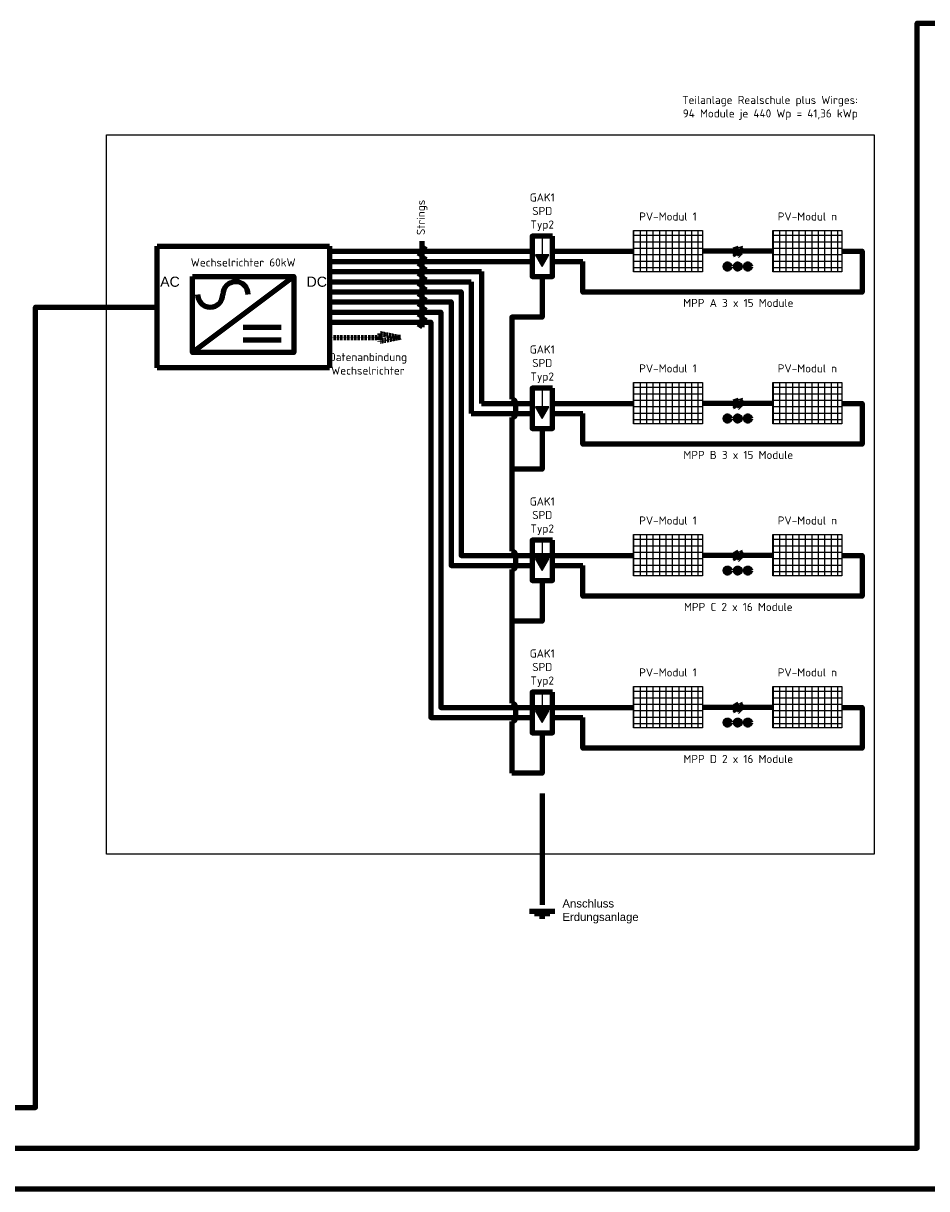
# Model space of a CAD drawing. Header units: millimetres. Extents: x -93000 to 141125, y 0 to 39239.
# Tile 4 of 9: x -62649 to -51509, y 22500 to 36875. Entities that reach past the tile are written whole.
import ezdxf

# ---------------------------------------------------------------- set-up
doc = ezdxf.new("R2010")
doc.units = ezdxf.units.MM
doc.set_wipeout_variables(frame=1)
doc.linetypes.add('GESTRICHELT2', pattern=[0.375, 0.25, -0.125])
for name, color, linetype in [('E_Abdeckung', 255, 'Continuous'), ('E_Blitzschutztechnik', 4, 'Continuous'), ('E_IT-TK', 173, 'Continuous'), ('E_Leitung_DC-Kabel_6mm2', 1, 'Continuous'), ('E_Leitung_Potentialausgleich', 4, 'Continuous'), ('E_Leitung_Wechselspannung', 5, 'Continuous'), ('E_N_PV-Anlage', 6, 'Continuous'), ('E_Starkstrom_Schwachstrom', 1, 'Continuous'), ('E_Text', 7, 'Continuous')]:
    doc.layers.add(name, color=color, linetype=linetype)
doc.styles.add('E_Starkstrom_Schwachstrom', font='arial.ttf')
doc.styles.get("Standard").update_dxf_attribs({"font": 'isocpeur.ttf'})

# ---------------------------------------------------------------- blocks, each defined once
blk = doc.blocks.new('PV_Wechselrichter')
at = {"layer": 'E_Starkstrom_Schwachstrom', "lineweight": 100}
blk.add_lwpolyline([(-500, 0), (500, 0), (500, -750), (-500, -750)], close=True, dxfattribs=at)
for points in [[(-500, -750), (500, 0)], [(0, -500), (375, -500)], [(0, -625), (375, -625)]]:
    blk.add_lwpolyline(points, dxfattribs=at)
for centre, start, end in [((-75, -175), 0, 180), ((-325, -175), 180, 0)]:
    blk.add_arc(centre, 125, start, end, dxfattribs=at)
at = {"layer": 'E_Text', "color": 7, "linetype": 'Continuous', "char_height": 100, "style": 'E_Starkstrom_Schwachstrom'}
for s, insert, attachment_point in [('AC', (-625, 0), 3), ('DC', (625, 0), 1)]:
    blk.add_mtext(s, dxfattribs=dict(at, insert=insert, attachment_point=attachment_point))
blk = doc.blocks.new('Solarneu')
at = {"layer": 'E_N_PV-Anlage', "color": 3}
for p, q in [((0, 0), (1020, 0)), ((0, -1700), (0, 0)), ((1020, 0), (1020, -1700)), ((1020, -1700), (0, -1700))]:
    blk.add_line(p, q, dxfattribs=at)
at = {"layer": 'E_N_PV-Anlage'}
for p, q in [((0, -109), (1020, -109)), ((0, -268), (1020, -268)), ((124, 0), (124, -1700)), ((283, 0), (283, -1700)), ((442, 0), (442, -1700)), ((600, 0), (600, -1700)), ((759, 0), (759, -1700)), ((918, 0), (918, -1700)), ((0, -426), (1020, -426)), ((0, -585), (1020, -585)), ((0, -744), (1020, -744)), ((0, -903), (1020, -903)), ((0, -1061), (1020, -1061)), ((0, -1220), (1020, -1220)), ((0, -1379), (1020, -1379)), ((0, -1538), (1020, -1538)), ((0, -1696), (1020, -1696))]:
    blk.add_line(p, q, dxfattribs=at)
blk = doc.blocks.new('BZ_SPD_Typ2')
blk.add_wipeout([(-125, 250), (125, 250), (125, -250), (-125, -250)]).dxf.layer = 'E_Abdeckung'
at = {"layer": 'E_Blitzschutztechnik'}
h = blk.add_hatch(color=256, dxfattribs=at)
h.dxf.hatch_style = 1
h.paths.add_polyline_path([(83, 19), (-83, 19), (0, -125)])
for p, q in [((0, 250), (0, 19)), ((0, -125), (-83, 19)), ((-83, 19), (83, 19)), ((0, -125), (83, 19))]:
    blk.add_line(p, q, dxfattribs=at)
at = {"layer": 'E_Blitzschutztechnik', "lineweight": 100}
blk.add_lwpolyline([(-125, 250), (125, 250), (125, -250), (-125, -250)], close=True, dxfattribs=at)

msp = doc.modelspace()

# ---------------------------------------------------------------- hatches: boundary and pattern name
at = {"layer": 'E_IT-TK', "linetype": 'GESTRICHELT2', "lineweight": 100, "ltscale": 10}
h = msp.add_hatch(color=256, dxfattribs=at)
h.dxf.hatch_style = 1
h.paths.add_polyline_path([(-58000, 33000), (-58250, 33050), (-58250, 33000), (-58250, 32950)])
at = {"layer": 'E_Starkstrom_Schwachstrom', "lineweight": 100}
h = msp.add_hatch(color=256, dxfattribs=at)
h.dxf.hatch_style = 1
h.paths.add_polyline_path([(-53746, 33875, 1), (-53684, 33875, 1)])
h.paths.add_polyline_path([(-53871, 33875, 1), (-53809, 33875, 1)])
h.paths.add_polyline_path([(-53996, 33875, 1), (-53934, 33875, 1)])
h = msp.add_hatch(color=256, dxfattribs=at)
h.dxf.hatch_style = 1
h.paths.add_polyline_path([(-53746, 32000, 1), (-53684, 32000, 1)])
h.paths.add_polyline_path([(-53871, 32000, 1), (-53809, 32000, 1)])
h.paths.add_polyline_path([(-53996, 32000, 1), (-53934, 32000, 1)])
h = msp.add_hatch(color=256, dxfattribs=at)
h.dxf.hatch_style = 1
h.paths.add_polyline_path([(-53746, 30125, 1), (-53684, 30125, 1)])
h.paths.add_polyline_path([(-53871, 30125, 1), (-53809, 30125, 1)])
h.paths.add_polyline_path([(-53996, 30125, 1), (-53934, 30125, 1)])
h = msp.add_hatch(color=256, dxfattribs=at)
h.dxf.hatch_style = 1
h.paths.add_polyline_path([(-53746, 28250, 1), (-53684, 28250, 1)])
h.paths.add_polyline_path([(-53871, 28250, 1), (-53809, 28250, 1)])
h.paths.add_polyline_path([(-53996, 28250, 1), (-53934, 28250, 1)])

# ---------------------------------------------------------------- linework, layer by layer
at = {"layer": 'E_IT-TK', "linetype": 'GESTRICHELT2', "lineweight": 100, "ltscale": 10}
for p, q in [((-58875, 33000), (-58250, 33000)), ((-58250, 33000), (-58250, 33050)), ((-58250, 33050), (-58000, 33000)), ((-58000, 33000), (-58250, 32950)), ((-58250, 32950), (-58250, 33000))]:
    msp.add_line(p, q, dxfattribs=at)
at = {"layer": 'E_IT-TK', "linetype": 'GESTRICHELT2', "lineweight": 100, "ltscale": 50000}
msp.add_lwpolyline([(-61000, 34125), (-58875, 34125), (-58875, 32625), (-61000, 32625)], close=True, dxfattribs=at)
at = {"layer": 'E_Leitung_DC-Kabel_6mm2', "lineweight": 100}
for p, q in [((-57000, 33812), (-57000, 32187)), ((-57125, 33688), (-57125, 32062))]:
    msp.add_line(p, q, dxfattribs=at)
for points in [[(-58875, 34063), (-55125, 34063)], [(-58875, 33938), (-56375, 33938)], [(-56125, 33938), (-55750, 33938)], [(-52555, 34063), (-52305, 34063), (-52305, 33558), (-55750, 33558), (-55750, 33938)], [(-53868, 34063), (-54275, 34063)], [(-53405, 34063), (-53812, 34063)], [(-58875, 33812), (-57000, 33812)], [(-58875, 33688), (-57125, 33688)], [(-57125, 32062), (-56375, 32062)], [(-57000, 32187), (-55125, 32187)], [(-56125, 32187), (-55125, 32187)], [(-56125, 32062), (-55750, 32062)], [(-52555, 32187), (-52305, 32187), (-52305, 31683), (-55750, 31683), (-55750, 32062)], [(-53868, 32187), (-54275, 32187)], [(-53405, 32187), (-53812, 32187)], [(-56125, 30312), (-55125, 30312)], [(-56125, 30187), (-55750, 30187)], [(-52555, 30312), (-52305, 30312), (-52305, 29808), (-55750, 29808), (-55750, 30187)], [(-53868, 30312), (-54275, 30312)], [(-53405, 30312), (-53812, 30312)], [(-56125, 28437), (-55125, 28437)], [(-52555, 28437), (-52305, 28437), (-52305, 27933), (-55750, 27933), (-55750, 28312)], [(-53868, 28437), (-54275, 28437)], [(-53405, 28437), (-53812, 28437)], [(-56125, 28312), (-55750, 28312)]]:
    msp.add_lwpolyline(points, dxfattribs=at)
for points in [[(-53869, 34120), (-53862, 34081), (-53873, 34045), (-53862, 34006)], [(-53814, 34120), (-53806, 34081), (-53818, 34045), (-53807, 34006)], [(-53869, 32245), (-53862, 32206), (-53873, 32170), (-53862, 32131)], [(-53814, 32245), (-53806, 32206), (-53818, 32170), (-53807, 32131)], [(-53869, 30370), (-53862, 30331), (-53873, 30295), (-53862, 30256)], [(-53814, 30370), (-53806, 30331), (-53818, 30295), (-53807, 30256)], [(-53869, 28495), (-53862, 28456), (-53873, 28420), (-53862, 28381)], [(-53814, 28495), (-53806, 28456), (-53818, 28420), (-53807, 28381)]]:
    msp.add_spline(points, degree=3, dxfattribs=at)
at = {"layer": 'E_Leitung_Potentialausgleich', "lineweight": 100}
for points in [[(-56250, 33750), (-56250, 33250), (-56625, 33250), (-56625, 32238)], [(-56575, 32062), (-56575, 32187)], [(-56625, 32012), (-56625, 30362)], [(-56250, 31875), (-56250, 31375), (-56625, 31375)], [(-56575, 30187), (-56575, 30312)], [(-56625, 30137), (-56625, 28487)], [(-56250, 30000), (-56250, 29500), (-56625, 29500)], [(-56575, 28312), (-56575, 28437)], [(-56625, 28262), (-56625, 27625)], [(-56250, 28125), (-56250, 27625), (-56625, 27625)], [(-56250, 27375), (-56250, 26000)], [(-56094, 25920), (-56407, 25920)], [(-56157, 25889), (-56344, 25889)], [(-56219, 25857), (-56282, 25857)]]:
    msp.add_lwpolyline(points, dxfattribs=at)
for centre, start, end in [((-56625, 32187), 0, 90), ((-56625, 32062), 270, 0), ((-56625, 30312), 0, 90), ((-56625, 30187), 270, 0), ((-56625, 28437), 0, 90), ((-56625, 28312), 270, 0)]:
    msp.add_arc(centre, 50, start, end, dxfattribs=at)
at = {"layer": 'E_Leitung_Wechselspannung', "lineweight": 100}
msp.add_lwpolyline([(-81625, 23500), (-62500, 23500), (-62500, 33375), (-61000, 33375)], dxfattribs=at)
at = {"layer": 'E_Starkstrom_Schwachstrom', "color": 0}
msp.add_lwpolyline([(-61625, 35500), (-52155, 35500), (-52155, 26625), (-61625, 26625)], close=True, dxfattribs=at)
at = {"layer": 'E_Starkstrom_Schwachstrom', "lineweight": 100}
for centre in [(-53965, 33875), (-53840, 33875), (-53715, 33875), (-53965, 32000), (-53840, 32000), (-53715, 32000), (-53965, 30125), (-53840, 30125), (-53715, 30125), (-53965, 28250), (-53840, 28250), (-53715, 28250)]:
    msp.add_circle(centre, 31.2, dxfattribs=at)
at = {"layer": 'E_Text', "lineweight": 100}
for p, q in [((-57766, 33998), (-57691, 34127)), ((-57766, 33873), (-57691, 34002)), ((-57766, 33748), (-57691, 33877)), ((-57766, 33623), (-57691, 33752)), ((-57766, 33498), (-57691, 33627)), ((-57766, 33373), (-57691, 33502)), ((-57766, 33248), (-57691, 33377)), ((-57766, 33123), (-57691, 33252))]:
    msp.add_line(p, q, dxfattribs=at)
msp.add_lwpolyline([(-57729, 33125), (-57729, 34188)], dxfattribs=at)

# ---------------------------------------------------------------- block references
at = {"layer": 'E_N_PV-Anlage', "xscale": 0.5, "yscale": 0.5, "zscale": 0.5, "rotation": 270}
for p in [(-54275, 34318), (-52555, 34318), (-54275, 32443), (-52555, 32443), (-54275, 30568), (-52555, 30568), (-54275, 28693), (-52555, 28693)]:
    msp.add_blockref('Solarneu', p, dxfattribs=at)
at = {"layer": 'E_Starkstrom_Schwachstrom', "lineweight": 100, "xscale": 1.25, "yscale": 1.25, "zscale": 1.25}
msp.add_blockref('PV_Wechselrichter', (-59938, 33750), dxfattribs=at)

# ---------------------------------------------------------------- texts
at = {"layer": 'E_Blitzschutztechnik', "lineweight": 100, "char_height": 100, "attachment_point": 8}
for insert in [(-56250, 34313), (-56250, 32438), (-56250, 30563), (-56250, 28688)]:
    msp.add_mtext_dynamic_manual_height_columns('GAK1\\PSPD\\PTyp2', width=426.55, gutter_width=500, heights=[0], dxfattribs=dict(at, insert=insert))
at = {"layer": 'E_IT-TK', "insert": (-58400, 32675), "char_height": 100, "width": 490, "attachment_point": 5}
msp.add_mtext('Datenanbindung\\PWechselrichter', dxfattribs=at)
at = {"layer": 'E_Leitung_Potentialausgleich', "lineweight": 100, "insert": (-56001, 25920), "char_height": 100, "attachment_point": 4, "style": 'E_Starkstrom_Schwachstrom'}
msp.add_mtext('Anschluss\\PErdungsanlage', dxfattribs=at)
at = {"layer": 'E_Starkstrom_Schwachstrom', "lineweight": 100, "insert": (-59938, 33875), "char_height": 100, "attachment_point": 8}
msp.add_mtext('Wechselrichter 60kW', dxfattribs=at)
at = {"layer": 'E_Starkstrom_Schwachstrom', "char_height": 100, "attachment_point": 2}
for s, insert in [('MPP A 3 x 15 Module', (-53832, 33476)), ('MPP B 3 x 15 Module', (-53832, 31601)), ('MPP C 2 x 16 Module', (-53832, 29726)), ('MPP D 2 x 16 Module', (-53832, 27851))]:
    msp.add_mtext(s, dxfattribs=dict(at, insert=insert))
at = {"layer": 'E_Text', "char_height": 100}
for s, insert, attachment_point in [('Teilanlage Realschule plus Wirges:\\P94 Module je 440 Wp = 41,36 kWp', (-52358, 35980), 3), ('PV-Modul 1', (-54700, 34442), 8), ('PV-Modul n', (-52980, 34442), 8), ('PV-Modul 1', (-54700, 32568), 8), ('PV-Modul n', (-52980, 32568), 8), ('PV-Modul 1', (-54700, 30692), 8), ('PV-Modul n', (-52980, 30692), 8), ('PV-Modul 1', (-54700, 28818), 8), ('PV-Modul n', (-52980, 28818), 8)]:
    msp.add_mtext(s, dxfattribs=dict(at, insert=insert, attachment_point=attachment_point))
at = {"layer": 'E_Text', "lineweight": 100, "insert": (-57732, 34263), "char_height": 100, "attachment_point": 4, "rotation": 90}
msp.add_mtext('Strings', dxfattribs=at)

# ---------------------------------------------------------------- next in the draw order: block references
at = {"layer": 'E_Blitzschutztechnik', "lineweight": 100, "xscale": -1}
for p in [(-56250, 34000), (-56250, 32125), (-56250, 30250), (-56250, 28375)]:
    msp.add_blockref('BZ_SPD_Typ2', p, dxfattribs=at)

# ---------------------------------------------------------------- next in the draw order: linework, layer by layer
at = {"layer": 'E_Leitung_DC-Kabel_6mm2', "lineweight": 100}
for points in [[(-58875, 33563), (-57250, 33563), (-57250, 30312), (-55125, 30312)], [(-58875, 33438), (-57375, 33438), (-57375, 30187), (-56375, 30187)], [(-58875, 33313), (-57500, 33313), (-57500, 28437), (-55125, 28437)], [(-58875, 33188), (-57625, 33188), (-57625, 28312), (-56375, 28312)]]:
    msp.add_lwpolyline(points, dxfattribs=at)
at = {"layer": 'E_Leitung_Wechselspannung', "lineweight": 100}
for points in [[(-81625, 23000), (-51625, 23000), (-51625, 36875), (-49375, 36875)], [(-81625, 22500), (-51125, 22500), (-51125, 33375), (-49375, 33375)]]:
    msp.add_lwpolyline(points, dxfattribs=at)

doc.saveas('drawing.dxf')
